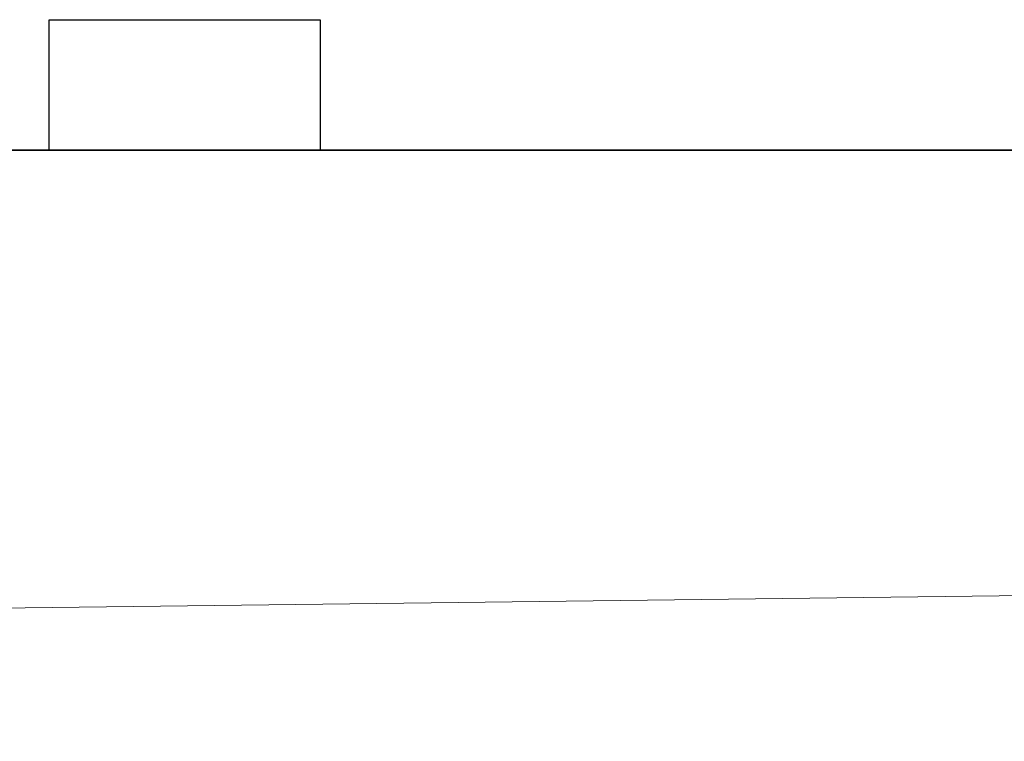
# Model space of a CAD drawing. Extents: x -132 to 668, y -61 to 533.
# Tile 72 of 111: x 372 to 390, y 158 to 171. Entities that reach past the tile are written whole.
import ezdxf
from ezdxf.lldxf.tags import DXFTag

# ---------------------------------------------------------------- set-up
doc = ezdxf.new("R2010")
doc.units = 0
doc.layers.get('0').update_dxf_attribs({"lineweight": 5})
doc.layers.add('5_EG-AUSBAU', color=7, linetype='Continuous', lineweight=25)
doc.layers.add('5_EG-BESTAND', color=7, linetype='Continuous', lineweight=25)
tags = doc.linetypes.add('PUNKT2_S9', pattern=[0.0005, 0, -0.0005]).pattern_tags.tags
tags[6:7] = [DXFTag(74, 4), DXFTag(75, 0), DXFTag(340, '0'), DXFTag(46, 1.0), DXFTag(50, 0.0), DXFTag(44, 0.0), DXFTag(45, 0.0)]
tags[4:5] = [DXFTag(74, 4), DXFTag(75, 0), DXFTag(340, '0'), DXFTag(46, 1.0), DXFTag(50, 0.0), DXFTag(44, 0.0), DXFTag(45, 0.0)]
tags = doc.linetypes.add('VERDECKT2_S2', pattern=[0.0027, 0.002, -0.0007]).pattern_tags.tags
tags[6:7] = [DXFTag(74, 4), DXFTag(75, 0), DXFTag(340, '0'), DXFTag(46, 1.0), DXFTag(50, 0.0), DXFTag(44, 0.0), DXFTag(45, 0.0)]
tags[4:5] = [DXFTag(74, 4), DXFTag(75, 0), DXFTag(340, '0'), DXFTag(46, 1.0), DXFTag(50, 0.0), DXFTag(44, 0.0), DXFTag(45, 0.0)]

# ---------------------------------------------------------------- blocks, each defined once
blk = doc.blocks.new('Referenz-A07AMLO71N', base_point=(-89.161, -60.051))
at = {"layer": '5_EG-AUSBAU', "color": 0, "linetype": 'VERDECKT2_S2', "lineweight": -2, "ltscale": 0.25}
for p, q in [((372.219, 171.044), (377.269, 171.044)), ((372.219, 168.614), (372.219, 171.044)), ((377.269, 171.044), (377.269, 168.614)), ((377.269, 168.614), (372.219, 168.614))]:
    blk.add_line(p, q, dxfattribs=at)
at = {"layer": '5_EG-BESTAND', "color": 0, "lineweight": 35}
blk.add_line((250.084, 168.614), (394.352, 168.614), dxfattribs=at)
at = {"layer": '5_EG-BESTAND', "color": 0, "linetype": 'PUNKT2_S9', "lineweight": 13, "ltscale": 0.13}
blk.add_line((413.409, 160.604), (169.576, 157.604), dxfattribs=at)

msp = doc.modelspace()

# ---------------------------------------------------------------- block references
at = {"color": 251, "lineweight": 25, "ltscale": 0.25, "true_color": 0x585858}
msp.add_blockref('Referenz-A07AMLO71N', (-89.161, -60.051), dxfattribs=at)

doc.saveas('drawing.dxf')
